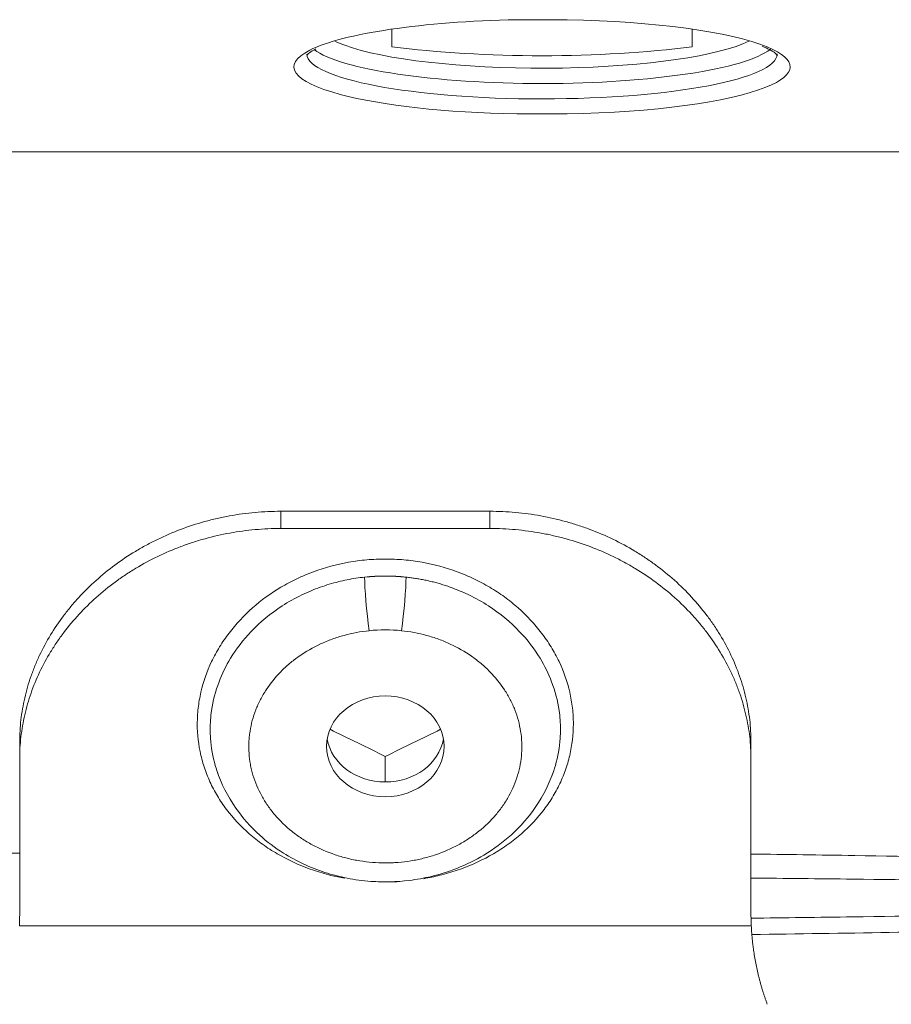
# Model space of a CAD drawing. Header units: inches. Extents: x 3114 to 4554, y 3227 to 4155.
# Tile 38 of 47: x 3912 to 3945, y 3717 to 3754. Entities that reach past the tile are written whole.
import ezdxf

# ---------------------------------------------------------------- set-up
doc = ezdxf.new("R2010")
doc.units = ezdxf.units.IN
doc.header["$MEASUREMENT"] = 0
doc.layers.add('120', color=7, linetype='Continuous', true_color=0xffffff)
doc.layers.add('200', color=7, linetype='Continuous', true_color=0xffffff)

msp = doc.modelspace()

# ---------------------------------------------------------------- linework, layer by layer
at = {"layer": '120', "color": 7, "linetype": 'Continuous', "lineweight": 0}
for p, q in [((3932.873, 3754.221), (3930.944, 3754.221)), ((3926.158, 3753.861), (3926.158, 3753.187)), ((3937.658, 3753.187), (3937.658, 3753.861)), ((3930.944, 3750.614), (3932.873, 3750.614)), ((3898.968, 3749.164), (3986.387, 3749.164)), ((3925.908, 3726.028), (3925.908, 3725.051))]:
    msp.add_line(p, q, dxfattribs=at)
for centre, major_axis, ratio, start_param, end_param in [((3931.908, 3752.418), (-9.5, 0), 0.190809, 4.814112, 5.924502), ((3931.908, 3752.418), (-9.5, 0), 0.190809, 3.574189, 4.610666), ((3931.908, 3753.988), (8.5, 0), 0.190809, 3.505134, 3.618624), ((3931.908, 3753.988), (8.5, 0), 0.190809, 3.618624, 5.848958), ((3931.908, 3754.768), (10.084, 0), 0.190809, 4.105629, 5.319149), ((3931.908, 3753.988), (8.5, 0), 0.190809, 5.848958, 5.919644), ((3931.908, 3752.418), (-9.5, 0), 0.190809, 5.924502, 6.904512), ((3931.908, 3752.908), (9, 0), 0.190809, 3.145716, 6.283185), ((3931.908, 3753.497), (-9, 0), 0.190809, 0.245928, 2.904501), ((3931.908, 3752.418), (-9.5, 0), 0.190809, 2.69605, 3.574189), ((3931.908, 3752.908), (9, 0), 0.190809, 0, 0.006872), ((3931.908, 3752.418), (-9.5, 0), 0.190809, 0.621326, 1.469074), ((3931.908, 3752.418), (-9.5, 0), 0.190809, 1.672519, 2.69605), ((3921.521, 3777.497), (-164.558, 87.566), 0.235373, 1.70908, 1.721853), ((3930.295, 3777.497), (164.558, 87.566), 0.235373, 4.561333, 4.574106)]:
    msp.add_ellipse(centre, major_axis=major_axis, ratio=ratio, start_param=start_param, end_param=end_param, dxfattribs=at)
for points in [[(3931.141, 3754.215), (3931.521, 3754.225), (3931.908, 3754.221)], [(3931.908, 3754.221), (3932.292, 3754.225), (3932.67, 3754.214)]]:
    msp.add_open_spline(points, degree=2, dxfattribs=at)
for points, knots in [([(3940.332, 3753.204), (3940.442, 3753.161), (3940.654, 3753.068), (3940.858, 3752.933), (3940.916, 3752.858), (3940.918, 3752.858), (3940.918, 3752.859)], [0, 0, 0, 0, 0.262197, 0.588743, 0.934451, 1, 1, 1, 1]), ([(3922.9, 3752.859), (3922.899, 3752.858), (3922.902, 3752.864), (3922.981, 3752.953), (3923.143, 3753.046), (3923.244, 3753.101)], [0, 0, 0, 0, 0.144093, 0.584319, 1, 1, 1, 1]), ([(3932.873, 3750.614), (3932.712, 3750.614), (3932.551, 3750.615), (3932.23, 3750.616), (3932.069, 3750.617), (3931.748, 3750.617), (3931.587, 3750.616), (3931.265, 3750.615), (3931.104, 3750.614), (3930.944, 3750.614)], [0, 0, 0, 0, 0.25, 0.25, 0.5, 0.5, 0.75, 0.75, 1, 1, 1, 1]), ([(3872.408, 3720.994), (3872.542, 3721.011), (3872.677, 3721.026), (3872.946, 3721.056), (3873.08, 3721.07), (3873.484, 3721.109), (3873.753, 3721.133), (3874.292, 3721.177), (3874.562, 3721.197), (3875.102, 3721.236), (3875.372, 3721.255), (3876.182, 3721.308), (3876.722, 3721.34), (3877.804, 3721.402), (3878.344, 3721.43), (3879.426, 3721.485), (3879.967, 3721.51), (3881.05, 3721.56), (3881.591, 3721.584), (3883.214, 3721.652), (3884.297, 3721.695), (3886.462, 3721.774), (3887.545, 3721.811), (3889.71, 3721.881), (3890.793, 3721.914), (3894.042, 3722.007), (3896.209, 3722.061), (3900.542, 3722.157), (3902.709, 3722.198), (3907.043, 3722.268), (3909.21, 3722.298), (3911.554, 3722.323), (3911.731, 3722.325), (3911.909, 3722.326)], [0, 0, 0, 0, 0.010277, 0.010277, 0.020553, 0.020553, 0.041107, 0.041107, 0.06166, 0.06166, 0.082213, 0.082213, 0.12332, 0.12332, 0.164426, 0.164426, 0.205533, 0.205533, 0.24664, 0.24664, 0.328853, 0.328853, 0.411066, 0.411066, 0.493279, 0.493279, 0.657705, 0.657705, 0.822132, 0.822132, 0.986558, 0.986558, 1, 1, 1, 1]), ([(3939.908, 3722.292), (3941.232, 3722.275), (3942.555, 3722.256), (3946.046, 3722.199), (3948.212, 3722.158), (3952.545, 3722.063), (3954.711, 3722.008), (3957.961, 3721.916), (3959.044, 3721.883), (3960.243, 3721.844), (3960.359, 3721.841), (3960.475, 3721.837)], [0, 0, 0, 0, 0.193079, 0.193079, 0.509085, 0.509085, 0.825091, 0.825091, 0.983094, 0.983094, 1, 1, 1, 1]), ([(3962.163, 3721.046), (3960.354, 3721.079), (3958.546, 3721.111), (3954.582, 3721.18), (3952.427, 3721.215), (3948.118, 3721.278), (3945.963, 3721.307), (3942.507, 3721.346), (3941.207, 3721.36), (3939.907, 3721.372)], [0, 0, 0, 0, 0.243846, 0.243846, 0.534311, 0.534311, 0.824777, 0.824777, 1, 1, 1, 1]), ([(3939.91, 3719.837), (3941.209, 3719.852), (3942.507, 3719.868), (3945.961, 3719.916), (3948.116, 3719.951), (3952.426, 3720.03), (3954.581, 3720.074), (3958.891, 3720.171), (3961.045, 3720.224), (3964.277, 3720.31), (3965.355, 3720.339), (3967.509, 3720.399), (3968.586, 3720.429), (3970.202, 3720.476), (3970.741, 3720.491), (3971.818, 3720.522), (3972.357, 3720.538), (3973.165, 3720.56), (3973.434, 3720.568), (3973.973, 3720.582), (3974.242, 3720.59), (3974.781, 3720.603), (3975.05, 3720.61), (3975.454, 3720.618), (3975.589, 3720.621), (3975.858, 3720.625), (3975.993, 3720.627), (3976.128, 3720.628)], [0, 0, 0, 0, 0.107541, 0.107541, 0.286033, 0.286033, 0.464525, 0.464525, 0.643017, 0.643017, 0.732262, 0.732262, 0.821508, 0.821508, 0.866131, 0.866131, 0.910754, 0.910754, 0.933066, 0.933066, 0.955377, 0.955377, 0.977689, 0.977689, 0.988844, 0.988844, 1, 1, 1, 1]), ([(3976.408, 3720.49), (3976.315, 3720.479), (3976.12, 3720.455), (3975.812, 3720.422), (3975.475, 3720.389), (3975.108, 3720.356), (3974.712, 3720.323), (3974.187, 3720.283), (3973.517, 3720.235), (3972.55, 3720.173), (3971.346, 3720.103), (3969.407, 3720.002), (3966.756, 3719.883), (3963.541, 3719.759), (3960.228, 3719.647), (3955.9, 3719.518), (3949.121, 3719.352), (3943.45, 3719.256), (3939.945, 3719.213)], [0, 0, 0, 0, 0.007713, 0.016222, 0.025527, 0.03563, 0.046531, 0.058231, 0.078941, 0.101844, 0.137894, 0.178125, 0.261525, 0.35606, 0.442655, 0.533984, 0.711915, 1, 1, 1, 1])]:
    msp.add_open_spline(points, degree=3, knots=knots, dxfattribs=at)
at = {"layer": '200', "color": 7, "linetype": 'Continuous', "lineweight": 0}
for p, q in [((3929.908, 3735.409), (3921.908, 3735.409)), ((3921.908, 3735.409), (3921.908, 3734.75)), ((3929.908, 3734.75), (3929.908, 3735.409)), ((3929.908, 3734.75), (3921.908, 3734.75)), ((3911.908, 3726.584), (3911.908, 3725.931)), ((3939.908, 3725.931), (3939.908, 3726.584)), ((3911.908, 3720.02), (3911.908, 3725.931)), ((3939.908, 3720.02), (3939.908, 3725.931)), ((3939.92, 3719.537), (3911.897, 3719.537))]:
    msp.add_line(p, q, dxfattribs=at)
for centre, major_axis, ratio, start_param, end_param in [((3925.908, 3727.185), (-6.7, 0), 0.857167, 4.593625, 4.831153), ((3925.292, 3731.611), (0.153, -1.492), 0.061024, 3.679529, 5.250325), ((3926.524, 3731.611), (0.153, 1.492), 0.061024, 4.174453, 5.745249), ((3925.908, 3726.413), (5.2, 0), 0.857167, 1.452032, 1.68956), ((3925.908, 3726.979), (2.25, 0), 0.857167, 3.289149, 6.135727)]:
    msp.add_ellipse(centre, major_axis=major_axis, ratio=ratio, start_param=start_param, end_param=end_param, dxfattribs=at)
msp.add_ellipse((3925.908, 3726.413), major_axis=(2.25, 0), ratio=0.857167, dxfattribs=at)
for points, knots in [([(3911.908, 3726.584), (3911.908, 3726.867), (3911.925, 3727.148), (3911.989, 3727.707), (3912.037, 3727.985), (3912.164, 3728.538), (3912.243, 3728.813), (3912.362, 3729.155), (3912.386, 3729.223), (3912.438, 3729.359), (3912.465, 3729.427), (3912.548, 3729.631), (3912.607, 3729.765), (3912.795, 3730.162), (3913.074, 3730.68), (3913.408, 3731.173), (3913.68, 3731.533), (3913.774, 3731.652), (3913.92, 3731.827), (3913.97, 3731.886), (3914.071, 3732.001), (3914.123, 3732.058), (3914.383, 3732.341), (3914.603, 3732.557), (3915.063, 3732.969), (3915.304, 3733.165), (3915.807, 3733.536), (3916.069, 3733.711), (3916.478, 3733.958), (3916.617, 3734.038), (3916.899, 3734.191), (3917.042, 3734.264), (3917.474, 3734.473), (3918.063, 3734.726), (3918.677, 3734.926), (3919.146, 3735.056), (3919.304, 3735.096), (3919.623, 3735.169), (3919.785, 3735.202), (3920.27, 3735.291), (3920.92, 3735.379), (3921.578, 3735.409), (3921.908, 3735.409)], [0, 0, 0, 0, 0.0625, 0.0625, 0.125, 0.125, 0.1875, 0.1875, 0.203125, 0.203125, 0.21875, 0.21875, 0.25, 0.25, 0.3125, 0.375, 0.375, 0.40625, 0.40625, 0.421875, 0.421875, 0.4375, 0.4375, 0.5, 0.5, 0.5625, 0.5625, 0.625, 0.625, 0.65625, 0.65625, 0.6875, 0.6875, 0.75, 0.8125, 0.8125, 0.84375, 0.84375, 0.875, 0.875, 0.9375, 1, 1, 1, 1]), ([(3929.908, 3735.409), (3930.239, 3735.409), (3930.567, 3735.394), (3931.217, 3735.335), (3931.539, 3735.292), (3932.179, 3735.176), (3932.496, 3735.104), (3932.889, 3734.996), (3932.967, 3734.973), (3933.123, 3734.927), (3933.202, 3734.902), (3933.434, 3734.826), (3933.588, 3734.773), (3934.042, 3734.602), (3934.336, 3734.476), (3934.911, 3734.199), (3935.19, 3734.048), (3935.597, 3733.803), (3935.731, 3733.718), (3935.929, 3733.586), (3935.994, 3733.541), (3936.124, 3733.45), (3936.189, 3733.404), (3936.506, 3733.17), (3936.748, 3732.973), (3937.209, 3732.562), (3937.427, 3732.347), (3937.841, 3731.899), (3938.035, 3731.667), (3938.31, 3731.304), (3938.398, 3731.181), (3938.567, 3730.932), (3938.648, 3730.806), (3938.879, 3730.426), (3939.158, 3729.909), (3939.378, 3729.373), (3939.521, 3728.965), (3939.565, 3728.827), (3939.646, 3728.55), (3939.682, 3728.41), (3939.779, 3727.991), (3939.876, 3727.43), (3939.908, 3726.867), (3939.908, 3726.584)], [0, 0, 0, 0, 0.0625, 0.0625, 0.125, 0.125, 0.1875, 0.1875, 0.203125, 0.203125, 0.21875, 0.21875, 0.25, 0.25, 0.3125, 0.3125, 0.375, 0.375, 0.40625, 0.40625, 0.421875, 0.421875, 0.4375, 0.4375, 0.5, 0.5, 0.5625, 0.5625, 0.625, 0.625, 0.65625, 0.65625, 0.6875, 0.6875, 0.75, 0.8125, 0.8125, 0.84375, 0.84375, 0.875, 0.875, 0.9375, 1, 1, 1, 1]), ([(3921.908, 3734.75), (3921.578, 3734.75), (3921.25, 3734.735), (3920.6, 3734.677), (3920.277, 3734.634), (3919.638, 3734.518), (3919.321, 3734.446), (3918.928, 3734.338), (3918.85, 3734.316), (3918.693, 3734.269), (3918.615, 3734.244), (3918.382, 3734.169), (3918.229, 3734.115), (3917.775, 3733.945), (3917.48, 3733.819), (3916.906, 3733.542), (3916.627, 3733.391), (3916.219, 3733.146), (3916.086, 3733.061), (3915.888, 3732.93), (3915.822, 3732.885), (3915.693, 3732.794), (3915.628, 3732.748), (3915.31, 3732.514), (3915.068, 3732.317), (3914.608, 3731.906), (3914.389, 3731.691), (3913.976, 3731.244), (3913.781, 3731.012), (3913.507, 3730.649), (3913.419, 3730.526), (3913.249, 3730.277), (3913.169, 3730.152), (3912.937, 3729.771), (3912.659, 3729.255), (3912.438, 3728.719), (3912.295, 3728.311), (3912.251, 3728.174), (3912.171, 3727.897), (3912.135, 3727.757), (3912.038, 3727.338), (3911.941, 3726.777), (3911.908, 3726.214), (3911.908, 3725.931)], [0, 0, 0, 0, 0.0625, 0.0625, 0.125, 0.125, 0.1875, 0.1875, 0.203125, 0.203125, 0.21875, 0.21875, 0.25, 0.25, 0.3125, 0.3125, 0.375, 0.375, 0.40625, 0.40625, 0.421875, 0.421875, 0.4375, 0.4375, 0.5, 0.5, 0.5625, 0.5625, 0.625, 0.625, 0.65625, 0.65625, 0.6875, 0.6875, 0.75, 0.8125, 0.8125, 0.84375, 0.84375, 0.875, 0.875, 0.9375, 1, 1, 1, 1]), ([(3939.908, 3725.931), (3939.908, 3726.214), (3939.892, 3726.495), (3939.828, 3727.053), (3939.78, 3727.331), (3939.653, 3727.884), (3939.574, 3728.159), (3939.455, 3728.501), (3939.43, 3728.569), (3939.379, 3728.705), (3939.352, 3728.773), (3939.268, 3728.977), (3939.209, 3729.111), (3939.021, 3729.508), (3938.742, 3730.025), (3938.408, 3730.518), (3938.137, 3730.878), (3938.043, 3730.997), (3937.896, 3731.172), (3937.847, 3731.23), (3937.745, 3731.345), (3937.694, 3731.403), (3937.433, 3731.686), (3937.214, 3731.901), (3936.753, 3732.313), (3936.513, 3732.509), (3936.01, 3732.879), (3935.748, 3733.055), (3935.339, 3733.301), (3935.199, 3733.381), (3934.917, 3733.534), (3934.775, 3733.607), (3934.342, 3733.816), (3933.753, 3734.068), (3933.14, 3734.268), (3932.67, 3734.398), (3932.512, 3734.438), (3932.193, 3734.511), (3932.032, 3734.544), (3931.547, 3734.632), (3930.897, 3734.721), (3930.239, 3734.75), (3929.908, 3734.75)], [0, 0, 0, 0, 0.0625, 0.0625, 0.125, 0.125, 0.1875, 0.1875, 0.203125, 0.203125, 0.21875, 0.21875, 0.25, 0.25, 0.3125, 0.375, 0.375, 0.40625, 0.40625, 0.421875, 0.421875, 0.4375, 0.4375, 0.5, 0.5, 0.5625, 0.5625, 0.625, 0.625, 0.65625, 0.65625, 0.6875, 0.6875, 0.75, 0.8125, 0.8125, 0.84375, 0.84375, 0.875, 0.875, 0.9375, 1, 1, 1, 1]), ([(3924.352, 3721.362), (3924.175, 3721.394), (3923.999, 3721.432), (3923.711, 3721.504), (3923.599, 3721.534), (3923.376, 3721.6), (3923.265, 3721.635), (3922.721, 3721.821), (3922.308, 3722.003), (3921.819, 3722.273), (3921.722, 3722.329), (3921.532, 3722.445), (3921.438, 3722.506), (3921.163, 3722.693), (3920.988, 3722.824), (3920.49, 3723.239), (3920.191, 3723.541), (3919.861, 3723.954), (3919.797, 3724.038), (3919.675, 3724.209), (3919.617, 3724.295), (3919.45, 3724.558), (3919.248, 3724.916), (3919.089, 3725.29), (3918.986, 3725.578), (3918.954, 3725.674), (3918.897, 3725.87), (3918.87, 3725.969), (3918.754, 3726.465), (3918.708, 3726.865), (3918.708, 3727.471), (3918.72, 3727.674), (3918.755, 3727.98), (3918.769, 3728.082), (3918.804, 3728.285), (3918.825, 3728.386), (3918.94, 3728.886), (3919.077, 3729.277), (3919.303, 3729.753), (3919.351, 3729.847), (3919.453, 3730.035), (3919.506, 3730.128), (3919.674, 3730.402), (3919.795, 3730.578), (3920.187, 3731.092), (3920.485, 3731.413), (3921.158, 3732.006), (3921.522, 3732.27), (3922.106, 3732.616), (3922.307, 3732.724), (3922.62, 3732.872), (3922.725, 3732.92), (3922.94, 3733.01), (3923.048, 3733.053), (3923.592, 3733.253), (3924.04, 3733.375), (3924.616, 3733.477), (3924.732, 3733.495), (3924.965, 3733.526), (3925.083, 3733.539), (3925.437, 3733.571), (3925.908, 3733.591), (3926.38, 3733.571), (3926.734, 3733.539), (3926.852, 3733.526), (3927.085, 3733.495), (3927.201, 3733.477), (3927.777, 3733.375), (3928.225, 3733.253), (3928.769, 3733.052), (3928.877, 3733.01), (3929.092, 3732.919), (3929.197, 3732.872), (3929.509, 3732.724), (3929.912, 3732.509), (3930.289, 3732.262), (3930.561, 3732.064), (3930.65, 3731.996), (3930.826, 3731.855), (3930.912, 3731.783), (3931.332, 3731.412), (3931.63, 3731.092), (3932.021, 3730.578), (3932.143, 3730.401), (3932.31, 3730.127), (3932.364, 3730.034), (3932.466, 3729.847), (3932.514, 3729.752), (3932.74, 3729.276), (3932.877, 3728.886), (3932.992, 3728.385), (3933.012, 3728.285), (3933.047, 3728.082), (3933.062, 3727.98), (3933.097, 3727.674), (3933.108, 3727.471), (3933.108, 3726.865), (3933.062, 3726.465), (3932.946, 3725.969), (3932.92, 3725.87), (3932.862, 3725.674), (3932.83, 3725.577), (3932.727, 3725.29), (3932.568, 3724.916), (3932.367, 3724.557), (3932.2, 3724.295), (3932.141, 3724.208), (3932.019, 3724.038), (3931.955, 3723.953), (3931.625, 3723.541), (3931.327, 3723.238), (3930.828, 3722.824), (3930.653, 3722.693), (3930.378, 3722.505), (3930.284, 3722.445), (3930.094, 3722.328), (3929.997, 3722.272), (3929.509, 3722.003), (3929.095, 3721.821), (3928.551, 3721.635), (3928.441, 3721.6), (3928.217, 3721.534), (3928.105, 3721.504), (3927.791, 3721.426), (3927.588, 3721.383), (3927.384, 3721.348)], [0, 0, 0, 0, 0.012972, 0.012972, 0.021353, 0.021353, 0.029733, 0.029733, 0.063253, 0.063253, 0.071633, 0.071633, 0.080013, 0.080013, 0.096774, 0.096774, 0.130294, 0.130294, 0.138674, 0.138674, 0.147054, 0.147054, 0.163815, 0.180575, 0.180575, 0.188955, 0.188955, 0.197335, 0.197335, 0.230856, 0.230856, 0.247616, 0.247616, 0.255996, 0.255996, 0.264376, 0.264376, 0.297897, 0.297897, 0.306277, 0.306277, 0.314657, 0.314657, 0.331417, 0.331417, 0.364938, 0.364938, 0.398458, 0.398458, 0.415218, 0.415218, 0.423598, 0.423598, 0.431979, 0.431979, 0.465499, 0.465499, 0.473879, 0.473879, 0.482259, 0.482259, 0.49902, 0.51578, 0.51578, 0.52416, 0.52416, 0.53254, 0.53254, 0.566061, 0.566061, 0.574441, 0.574441, 0.582821, 0.582821, 0.599581, 0.616341, 0.616341, 0.624721, 0.624721, 0.633101, 0.633101, 0.666622, 0.666622, 0.683382, 0.683382, 0.691762, 0.691762, 0.700142, 0.700142, 0.733663, 0.733663, 0.742043, 0.742043, 0.750423, 0.750423, 0.767183, 0.767183, 0.800704, 0.800704, 0.809084, 0.809084, 0.817464, 0.817464, 0.834224, 0.850985, 0.850985, 0.859365, 0.859365, 0.867745, 0.867745, 0.901265, 0.901265, 0.918026, 0.918026, 0.926406, 0.926406, 0.934786, 0.934786, 0.968306, 0.968306, 0.976686, 0.976686, 0.985067, 0.985067, 1, 1, 1, 1]), ([(3919.202, 3727.058), (3919.202, 3727.302), (3919.247, 3727.918), (3919.49, 3728.846), (3919.993, 3729.87), (3920.772, 3730.886), (3921.737, 3731.684), (3922.562, 3732.145), (3923.06, 3732.368), (3923.41, 3732.503), (3923.758, 3732.618), (3924.103, 3732.712), (3924.444, 3732.788), (3924.78, 3732.848), (3925.004, 3732.875), (3925.114, 3732.888)], [0, 0, 0, 0, 0.087381, 0.219698, 0.336097, 0.479576, 0.647154, 0.739494, 0.779855, 0.819161, 0.857263, 0.894294, 0.930366, 0.965573, 1, 1, 1, 1]), ([(3926.702, 3732.888), (3926.636, 3732.895), (3926.57, 3732.901), (3926.438, 3732.912), (3926.239, 3732.925), (3925.908, 3732.934), (3925.644, 3732.927), (3925.379, 3732.913), (3925.246, 3732.902), (3925.114, 3732.888)], [0, 0, 0, 0, 0.125, 0.125, 0.25, 0.5, 0.75, 0.75, 1, 1, 1, 1]), ([(3926.702, 3732.888), (3926.761, 3732.881), (3926.881, 3732.868), (3927.06, 3732.842), (3927.241, 3732.811), (3927.423, 3732.776), (3927.606, 3732.736), (3927.79, 3732.691), (3927.976, 3732.64), (3928.163, 3732.583), (3928.35, 3732.521), (3928.539, 3732.452), (3928.728, 3732.377), (3928.918, 3732.296), (3929.307, 3732.116), (3930.08, 3731.683), (3931.045, 3730.885), (3931.825, 3729.868), (3932.327, 3728.843), (3932.57, 3727.916), (3932.615, 3727.301), (3932.615, 3727.058)], [0, 0, 0, 0, 0.018446, 0.037112, 0.056011, 0.075155, 0.094558, 0.114235, 0.134201, 0.154475, 0.175075, 0.196022, 0.21734, 0.238994, 0.26085, 0.352713, 0.520691, 0.664266, 0.780595, 0.912941, 1, 1, 1, 1]), ([(3925.292, 3730.839), (3924.963, 3730.805), (3924.643, 3730.745), (3924.176, 3730.618), (3924.022, 3730.569), (3923.795, 3730.486), (3923.72, 3730.457), (3923.571, 3730.396), (3923.497, 3730.363), (3923.135, 3730.195), (3922.864, 3730.039), (3922.483, 3729.774), (3922.36, 3729.68), (3922.184, 3729.531), (3922.126, 3729.48), (3922.014, 3729.376), (3921.96, 3729.323), (3921.696, 3729.054), (3921.509, 3728.824), (3921.308, 3728.518), (3921.27, 3728.455), (3921.196, 3728.329), (3921.16, 3728.264), (3921.06, 3728.07), (3921, 3727.939), (3920.845, 3727.54), (3920.771, 3727.268), (3920.716, 3726.917), (3920.707, 3726.847), (3920.693, 3726.705), (3920.688, 3726.635), (3920.679, 3726.424), (3920.683, 3726.143), (3920.717, 3725.865), (3920.755, 3725.656), (3920.77, 3725.587), (3920.803, 3725.449), (3920.821, 3725.38), (3920.924, 3725.036), (3921.035, 3724.772), (3921.244, 3724.392), (3921.321, 3724.268), (3921.447, 3724.086), (3921.491, 3724.025), (3921.582, 3723.907), (3921.629, 3723.849), (3921.871, 3723.564), (3922.088, 3723.355), (3922.447, 3723.067), (3922.573, 3722.975), (3922.835, 3722.802), (3922.97, 3722.721), (3923.385, 3722.496), (3923.676, 3722.369), (3924.059, 3722.239), (3924.136, 3722.215), (3924.293, 3722.169), (3924.372, 3722.148), (3924.609, 3722.089), (3924.768, 3722.056), (3925.25, 3721.978), (3925.576, 3721.951), (3925.989, 3721.951), (3926.072, 3721.953), (3926.237, 3721.959), (3926.319, 3721.964), (3926.564, 3721.984), (3926.887, 3722.023), (3927.206, 3722.089), (3927.442, 3722.147), (3927.521, 3722.168), (3927.677, 3722.214), (3927.755, 3722.239), (3928.139, 3722.368), (3928.43, 3722.495), (3928.845, 3722.72), (3928.98, 3722.8), (3929.175, 3722.93), (3929.24, 3722.975), (3929.366, 3723.066), (3929.427, 3723.113), (3929.727, 3723.354), (3929.944, 3723.563), (3930.186, 3723.847), (3930.233, 3723.905), (3930.324, 3724.022), (3930.368, 3724.083), (3930.494, 3724.266), (3930.571, 3724.39), (3930.781, 3724.771), (3930.892, 3725.034), (3931.015, 3725.444), (3931.048, 3725.584), (3931.099, 3725.862), (3931.116, 3726.002), (3931.145, 3726.421), (3931.134, 3726.702), (3931.046, 3727.265), (3930.972, 3727.539), (3930.817, 3727.938), (3930.758, 3728.068), (3930.658, 3728.262), (3930.623, 3728.326), (3930.548, 3728.453), (3930.51, 3728.515), (3930.308, 3728.823), (3930.122, 3729.053), (3929.806, 3729.375), (3929.694, 3729.479), (3929.517, 3729.628), (3929.457, 3729.677), (3929.334, 3729.771), (3929.272, 3729.817), (3928.954, 3730.039), (3928.683, 3730.195), (3928.322, 3730.362), (3928.248, 3730.395), (3928.099, 3730.456), (3928.024, 3730.485), (3927.796, 3730.569), (3927.642, 3730.617), (3927.174, 3730.745), (3926.854, 3730.805), (3926.524, 3730.839)], [0, 0, 0, 0, 0.03125, 0.03125, 0.046875, 0.046875, 0.054687, 0.054687, 0.0625, 0.0625, 0.09375, 0.09375, 0.109375, 0.109375, 0.117187, 0.117187, 0.125, 0.125, 0.15625, 0.15625, 0.164062, 0.164062, 0.171875, 0.171875, 0.1875, 0.1875, 0.21875, 0.21875, 0.226562, 0.226562, 0.234375, 0.234375, 0.25, 0.265625, 0.265625, 0.273437, 0.273437, 0.28125, 0.28125, 0.3125, 0.3125, 0.328125, 0.328125, 0.335937, 0.335937, 0.34375, 0.34375, 0.375, 0.375, 0.390625, 0.390625, 0.40625, 0.40625, 0.4375, 0.4375, 0.445312, 0.445312, 0.453125, 0.453125, 0.46875, 0.46875, 0.5, 0.5, 0.507812, 0.507812, 0.515625, 0.515625, 0.53125, 0.546875, 0.546875, 0.554687, 0.554687, 0.5625, 0.5625, 0.59375, 0.59375, 0.609375, 0.609375, 0.617187, 0.617187, 0.625, 0.625, 0.65625, 0.65625, 0.664062, 0.664062, 0.671875, 0.671875, 0.6875, 0.6875, 0.71875, 0.71875, 0.734375, 0.734375, 0.75, 0.75, 0.78125, 0.78125, 0.8125, 0.8125, 0.828125, 0.828125, 0.835938, 0.835938, 0.84375, 0.84375, 0.875, 0.875, 0.890625, 0.890625, 0.898438, 0.898438, 0.90625, 0.90625, 0.9375, 0.9375, 0.945312, 0.945312, 0.953125, 0.953125, 0.96875, 0.96875, 1, 1, 1, 1]), ([(3919.525, 3725.297), (3919.478, 3725.422), (3919.322, 3725.887), (3919.217, 3726.479), (3919.202, 3726.945), (3919.202, 3727.058)], [0, 0, 0, 0, 0.221927, 0.812816, 1, 1, 1, 1]), ([(3932.615, 3727.058), (3932.615, 3726.945), (3932.599, 3726.478), (3932.493, 3725.88), (3932.335, 3725.411), (3932.286, 3725.281)], [0, 0, 0, 0, 0.187026, 0.77256, 1, 1, 1, 1]), ([(3919.455, 3725.493), (3919.63, 3724.976), (3920.072, 3724.096), (3921.001, 3723.045), (3921.917, 3722.354), (3922.77, 3721.891), (3923.587, 3721.571), (3924.45, 3721.348), (3925.535, 3721.203), (3926.629, 3721.229), (3927.73, 3721.428), (3928.703, 3721.735), (3929.756, 3722.253), (3930.809, 3723.032), (3931.76, 3724.122), (3932.193, 3724.997), (3932.361, 3725.492)], [0, 0, 0, 0, 0.102269, 0.187961, 0.257181, 0.309953, 0.361493, 0.413501, 0.467431, 0.553343, 0.603724, 0.663897, 0.733104, 0.812386, 0.901265, 1, 1, 1, 1]), ([(3940.533, 3716.54), (3940.518, 3716.58), (3940.489, 3716.661), (3940.446, 3716.784), (3940.405, 3716.905), (3940.367, 3717.026), (3940.33, 3717.146), (3940.295, 3717.265), (3940.262, 3717.383), (3940.231, 3717.499), (3940.169, 3717.743), (3940.086, 3718.119), (3940.02, 3718.516), (3939.982, 3718.803), (3939.961, 3718.99), (3939.944, 3719.175), (3939.929, 3719.359), (3939.923, 3719.477), (3939.92, 3719.537)], [0, 0, 0, 0, 0.042332, 0.083944, 0.124842, 0.165028, 0.204506, 0.243282, 0.281359, 0.318742, 0.355437, 0.516591, 0.676792, 0.738684, 0.801926, 0.866545, 0.932562, 1, 1, 1, 1])]:
    msp.add_open_spline(points, degree=3, knots=knots, dxfattribs=at)
for points in [[(3925.908, 3721.222), (3925.815, 3721.222), (3925.722, 3721.224), (3925.629, 3721.227)], [(3926.35, 3721.233), (3926.204, 3721.226), (3926.056, 3721.222), (3925.908, 3721.222)], [(3911.908, 3720.02), (3911.908, 3719.966), (3911.907, 3719.859), (3911.904, 3719.698), (3911.899, 3719.59), (3911.897, 3719.537)], [(3939.92, 3719.537), (3939.917, 3719.59), (3939.913, 3719.698), (3939.909, 3719.859), (3939.908, 3719.966), (3939.908, 3720.02)]]:
    msp.add_open_spline(points, degree=3, dxfattribs=at)

doc.saveas('drawing.dxf')
